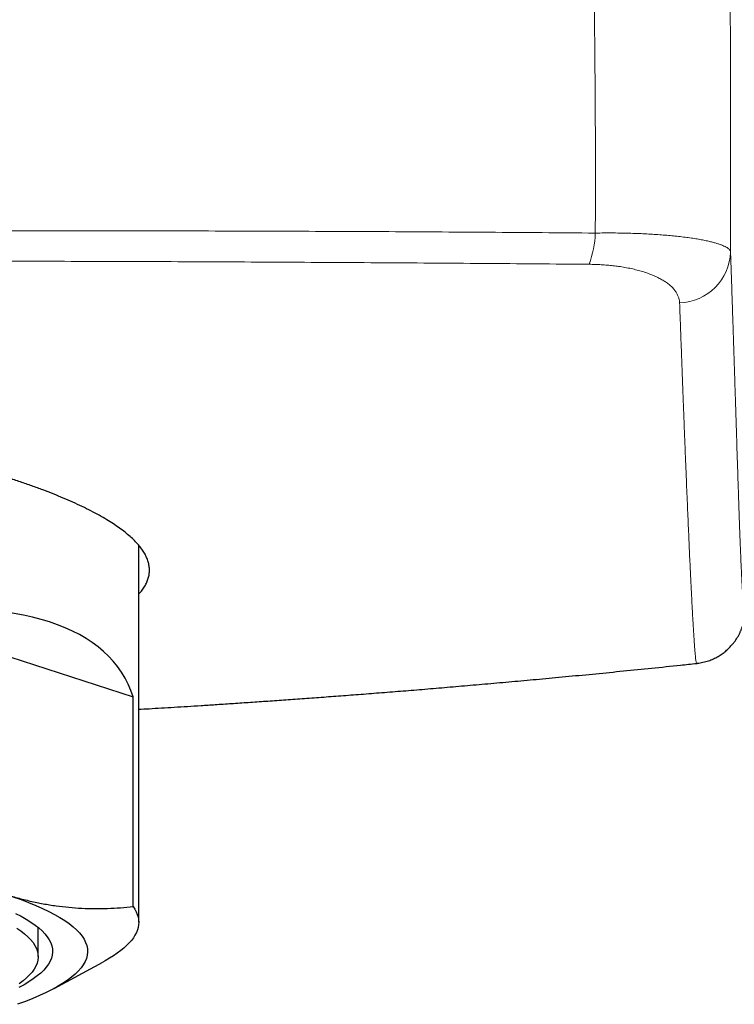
# Model space of a CAD drawing. Header units: millimetres. Extents: x 8 to 835, y 12 to 422.
# Tile 12 of 25: x 436 to 449, y 341 to 359. Entities that reach past the tile are written whole.
import ezdxf

# ---------------------------------------------------------------- set-up
doc = ezdxf.new("R2010")
doc.units = ezdxf.units.MM

msp = doc.modelspace()

# ---------------------------------------------------------------- linework, layer by layer
at = {"color": 7, "linetype": 'Continuous', "lineweight": 30}
for p, q in [((438.35, 342.073), (438.35, 349.073)), ((433.471, 347.805), (438.249, 346.256)), ((448.71, 346.88), (448.709, 346.88)), ((438.249, 342.365), (438.249, 346.256)), ((436.482, 341.435), (436.482, 341.978)), ((436.779, 340.844), (437.683, 341.334))]:
    msp.add_line(p, q, dxfattribs=at)
at = {"color": 7, "linetype": 'Continuous', "lineweight": 30, "flags": 128}
for points in [[(436.016, 342.547), (436.165, 342.494), (436.306, 342.44), (436.438, 342.385), (436.563, 342.33), (436.679, 342.275), (436.786, 342.219), (436.885, 342.162), (436.976, 342.105), (437.058, 342.048), (437.131, 341.99), (437.196, 341.932), (437.251, 341.874), (437.298, 341.815), (437.336, 341.757), (437.365, 341.698), (437.386, 341.639), (437.397, 341.58), (437.4, 341.52), (437.393, 341.461), (437.378, 341.402), (437.354, 341.343), (437.321, 341.285), (437.279, 341.226), (437.228, 341.168), (437.169, 341.109), (437.1, 341.051), (437.023, 340.994), (436.938, 340.937), (436.843, 340.88), (436.741, 340.824), (436.629, 340.768), (436.51, 340.712), (436.382, 340.658), (436.246, 340.603), (436.101, 340.55)], [(436.065, 342.238), (436.167, 342.184), (436.261, 342.131), (436.347, 342.077), (436.425, 342.022), (436.494, 341.967), (436.556, 341.912), (436.609, 341.857), (436.653, 341.801), (436.689, 341.745), (436.717, 341.689), (436.736, 341.633), (436.747, 341.577), (436.75, 341.521), (436.744, 341.465), (436.729, 341.409), (436.706, 341.353), (436.675, 341.297), (436.635, 341.241), (436.587, 341.186), (436.53, 341.131), (436.465, 341.076), (436.392, 341.021), (436.311, 340.966), (436.221, 340.913), (436.124, 340.859)], [(438.249, 342.365), (438.279, 342.317), (438.305, 342.268), (438.324, 342.22), (438.338, 342.172), (438.347, 342.123), (438.35, 342.075), (438.347, 342.026), (438.339, 341.978), (438.325, 341.93), (438.306, 341.881), (438.281, 341.833), (438.251, 341.785), (438.215, 341.737), (438.173, 341.689), (438.126, 341.641), (438.074, 341.594), (438.016, 341.546), (437.952, 341.499), (437.883, 341.452), (437.809, 341.406), (437.73, 341.359), (437.683, 341.334)], [(436.088, 341.966), (436.164, 341.913), (436.232, 341.859), (436.292, 341.805), (436.344, 341.751), (436.388, 341.697), (436.423, 341.642), (436.45, 341.588), (436.469, 341.533), (436.48, 341.478), (436.482, 341.423), (436.476, 341.368), (436.462, 341.313), (436.439, 341.258), (436.409, 341.204), (436.37, 341.149), (436.322, 341.095), (436.267, 341.041), (436.204, 340.987), (436.132, 340.933)]]:
    msp.add_lwpolyline(points, dxfattribs=at)
at = {"color": 252, "linetype": 'Continuous', "lineweight": 0}
for centre, radius, start, end in [((444.979, 354.928), 1.848, 339.7941, 358.1943), ((448.36, 354.551), 0.978, 271.9038, 358.1702)]:
    msp.add_arc(centre, radius, start, end, dxfattribs=at)
at = {"color": 7, "linetype": 'Continuous', "lineweight": 30}
msp.add_ellipse((424.4, 338.573), major_axis=(13.675, 8.072), ratio=0.34117, start_param=6.205013, end_param=6.947375, dxfattribs=at)
at = {"color": 252, "linetype": 'Continuous', "lineweight": 0}
for points, knots in [([(449.332, 360.169), (449.332, 359.969), (449.333, 359.571), (449.333, 358.976), (449.334, 358.382), (449.334, 357.802), (449.335, 357.236), (449.335, 356.684), (449.336, 356.181), (449.336, 355.726), (449.337, 355.32), (449.337, 354.917), (449.337, 354.652), (449.337, 354.52)], [0, 0, 0, 0, 0.103287, 0.206573, 0.309918, 0.413262, 0.510836, 0.608415, 0.705983, 0.779484, 0.853001, 0.92651, 1, 1, 1, 1]), ([(446.826, 354.869), (446.827, 355.035), (446.829, 355.367), (446.829, 355.869), (446.829, 356.374), (446.827, 356.913), (446.824, 357.486), (446.819, 358.094), (446.813, 358.704), (446.809, 359.112), (446.806, 359.316)], [0, 0, 0, 0, 0.114176, 0.228354, 0.342648, 0.456944, 0.592667, 0.728391, 0.864195, 1, 1, 1, 1]), ([(424.4, 354.901), (424.762, 354.901), (425.486, 354.902), (426.571, 354.902), (427.657, 354.903), (428.742, 354.904), (429.828, 354.906), (430.885, 354.907), (431.913, 354.909), (432.912, 354.91), (433.911, 354.911), (434.91, 354.912), (435.908, 354.912), (436.906, 354.912), (437.903, 354.911), (438.899, 354.909), (439.894, 354.907), (440.887, 354.904), (441.88, 354.9), (442.871, 354.896), (443.862, 354.89), (444.851, 354.884), (445.84, 354.877), (446.497, 354.872), (446.826, 354.869)], [0, 0, 0, 0, 0.048163, 0.096327, 0.14449, 0.192677, 0.240865, 0.289052, 0.333458, 0.377867, 0.422275, 0.466681, 0.511136, 0.555593, 0.600049, 0.644504, 0.688914, 0.733326, 0.777737, 0.822147, 0.86661, 0.911074, 0.955538, 1, 1, 1, 1]), ([(446.826, 354.869), (446.882, 354.87), (446.996, 354.871), (447.162, 354.871), (447.326, 354.869), (447.485, 354.865), (447.638, 354.86), (447.784, 354.853), (447.923, 354.845), (448.057, 354.836), (448.185, 354.825), (448.311, 354.813), (448.434, 354.799), (448.554, 354.784), (448.666, 354.768), (448.769, 354.75), (448.864, 354.732), (448.948, 354.714), (449.022, 354.695), (449.086, 354.677), (449.144, 354.658), (449.194, 354.638), (449.238, 354.618), (449.273, 354.598), (449.301, 354.578), (449.321, 354.558), (449.334, 354.539), (449.336, 354.526), (449.337, 354.52)], [0, 0, 0, 0, 0.037857, 0.075833, 0.113854, 0.15184, 0.189705, 0.226209, 0.262802, 0.299431, 0.336037, 0.372552, 0.413191, 0.453952, 0.494787, 0.535636, 0.57643, 0.617091, 0.655116, 0.693183, 0.731253, 0.769283, 0.808622, 0.848002, 0.887383, 0.926726, 0.963363, 1, 1, 1, 1]), ([(449.337, 354.52), (449.342, 354.4), (449.35, 354.161), (449.361, 353.814), (449.373, 353.477), (449.383, 353.151), (449.394, 352.835), (449.404, 352.529), (449.413, 352.234), (449.422, 351.948), (449.431, 351.673), (449.439, 351.408), (449.448, 351.154), (449.455, 350.91), (449.463, 350.676), (449.47, 350.452), (449.477, 350.236), (449.484, 350.03), (449.491, 349.832), (449.497, 349.645), (449.503, 349.468), (449.51, 349.3), (449.515, 349.142), (449.521, 348.993), (449.527, 348.854), (449.532, 348.726), (449.538, 348.607), (449.543, 348.497), (449.548, 348.397), (449.553, 348.306), (449.558, 348.224), (449.563, 348.151), (449.568, 348.087), (449.573, 348.03), (449.577, 347.982), (449.582, 347.942), (449.587, 347.907), (449.592, 347.879), (449.598, 347.861), (449.603, 347.855), (449.609, 347.861), (449.614, 347.878), (449.62, 347.907), (449.625, 347.947), (449.63, 347.997), (449.636, 348.058), (449.641, 348.128), (449.646, 348.207), (449.651, 348.294), (449.656, 348.389), (449.661, 348.492), (449.666, 348.601), (449.671, 348.73), (449.676, 348.88), (449.682, 349.053), (449.688, 349.246), (449.694, 349.46), (449.7, 349.684), (449.703, 349.836), (449.704, 349.906)], [0, 0, 0, 0, 0.014647, 0.029295, 0.043943, 0.05859, 0.073237, 0.087884, 0.102531, 0.117179, 0.131827, 0.146474, 0.16112, 0.175768, 0.190415, 0.205063, 0.21971, 0.234644, 0.249579, 0.264514, 0.279449, 0.294383, 0.309455, 0.324527, 0.3396, 0.354673, 0.369744, 0.384815, 0.399887, 0.414959, 0.430031, 0.445102, 0.460172, 0.475243, 0.490315, 0.505386, 0.520456, 0.539553, 0.55865, 0.577748, 0.596844, 0.616405, 0.635965, 0.655526, 0.675087, 0.694646, 0.714206, 0.733766, 0.753326, 0.772884, 0.792443, 0.812003, 0.831562, 0.857773, 0.883984, 0.910195, 0.941622, 0.973049, 1, 1, 1, 1]), ([(446.713, 354.289), (446.387, 354.292), (445.733, 354.297), (444.751, 354.305), (443.768, 354.312), (442.784, 354.318), (441.797, 354.324), (440.809, 354.33), (439.82, 354.334), (438.831, 354.339), (437.84, 354.342), (436.85, 354.345), (435.858, 354.347), (434.865, 354.349), (433.871, 354.35), (432.877, 354.351), (431.882, 354.351), (430.858, 354.351), (429.806, 354.351), (428.725, 354.351), (427.644, 354.35), (426.563, 354.35), (425.482, 354.349), (424.76, 354.349), (424.4, 354.349)], [0, 0, 0, 0, 0.044393, 0.088788, 0.133183, 0.177576, 0.22202, 0.266466, 0.310912, 0.355356, 0.39975, 0.444146, 0.488542, 0.532936, 0.57738, 0.621826, 0.666272, 0.710717, 0.758917, 0.807119, 0.85532, 0.903546, 0.951773, 1, 1, 1, 1]), ([(448.392, 353.573), (448.391, 353.586), (448.389, 353.613), (448.38, 353.657), (448.363, 353.706), (448.336, 353.759), (448.3, 353.811), (448.254, 353.862), (448.198, 353.913), (448.135, 353.96), (448.064, 354.004), (447.987, 354.045), (447.901, 354.084), (447.807, 354.121), (447.707, 354.154), (447.602, 354.183), (447.494, 354.209), (447.379, 354.232), (447.265, 354.25), (447.155, 354.264), (447.049, 354.274), (446.939, 354.282), (446.827, 354.287), (446.751, 354.289), (446.713, 354.289)], [0, 0, 0, 0, 0.039365, 0.07873, 0.132775, 0.186992, 0.24127, 0.295517, 0.349662, 0.40366, 0.452568, 0.501638, 0.550732, 0.59974, 0.648596, 0.692365, 0.736255, 0.780121, 0.823858, 0.859004, 0.89429, 0.929612, 0.964874, 1, 1, 1, 1]), ([(448.709, 346.88), (448.709, 346.88), (448.708, 346.878), (448.705, 346.884), (448.7, 346.899), (448.695, 346.927), (448.69, 346.965), (448.684, 347.016), (448.679, 347.078), (448.673, 347.148), (448.667, 347.223), (448.662, 347.3), (448.656, 347.386), (448.65, 347.48), (448.644, 347.584), (448.637, 347.697), (448.63, 347.82), (448.623, 347.953), (448.616, 348.095), (448.608, 348.248), (448.6, 348.411), (448.592, 348.585), (448.583, 348.769), (448.574, 348.964), (448.565, 349.169), (448.556, 349.384), (448.546, 349.611), (448.536, 349.847), (448.525, 350.095), (448.515, 350.353), (448.504, 350.623), (448.492, 350.903), (448.481, 351.194), (448.469, 351.495), (448.457, 351.81), (448.444, 352.138), (448.432, 352.479), (448.419, 352.832), (448.405, 353.196), (448.397, 353.447), (448.392, 353.573)], [0, 0, 0, 0, 0.000659, 0.032413, 0.064166, 0.095919, 0.127673, 0.159428, 0.191182, 0.222936, 0.24834, 0.273745, 0.29915, 0.324554, 0.349958, 0.375628, 0.401299, 0.42697, 0.452641, 0.478311, 0.504267, 0.530225, 0.556183, 0.582141, 0.608097, 0.634054, 0.660012, 0.685971, 0.711929, 0.737886, 0.763843, 0.789802, 0.815762, 0.84172, 0.867678, 0.894141, 0.920606, 0.947072, 0.973537, 1, 1, 1, 1])]:
    msp.add_open_spline(points, degree=3, knots=knots, dxfattribs=at)
at = {"color": 7, "linetype": 'Continuous', "lineweight": 30}
for points, knots in [([(438.35, 348.165), (438.352, 348.167), (438.377, 348.192), (438.415, 348.241), (438.465, 348.313), (438.503, 348.386), (438.53, 348.459), (438.546, 348.533), (438.552, 348.609), (438.546, 348.686), (438.528, 348.766), (438.499, 348.846), (438.458, 348.925), (438.407, 349.003), (438.345, 349.081), (438.274, 349.158), (438.191, 349.236), (438.099, 349.313), (437.995, 349.391), (437.882, 349.469), (437.756, 349.548), (437.617, 349.629), (437.465, 349.71), (437.301, 349.791), (437.13, 349.871), (436.951, 349.949), (436.766, 350.025), (436.571, 350.1), (436.368, 350.175), (436.154, 350.249), (435.932, 350.322), (435.702, 350.394), (435.458, 350.467), (435.202, 350.539), (434.932, 350.612), (434.653, 350.683), (434.37, 350.751), (434.084, 350.817), (433.795, 350.881), (433.498, 350.942), (433.195, 351.002), (432.885, 351.061), (432.568, 351.117), (432.246, 351.172), (431.911, 351.225), (431.565, 351.278), (431.207, 351.328), (430.843, 351.377), (430.48, 351.422), (430.118, 351.464), (429.758, 351.502), (429.393, 351.539), (429.025, 351.573), (428.654, 351.604), (428.279, 351.633), (427.901, 351.659), (427.514, 351.683), (427.117, 351.704), (426.712, 351.723), (426.305, 351.739), (425.908, 351.751), (425.523, 351.76), (425.149, 351.767), (424.775, 351.771), (424.525, 351.771), (424.4, 351.772)], [0, 0, 0, 0, 0.001146, 0.017026, 0.0329, 0.048774, 0.064654, 0.080534, 0.096408, 0.113098, 0.129796, 0.146494, 0.163185, 0.179052, 0.194925, 0.210798, 0.226665, 0.242532, 0.258405, 0.274278, 0.290145, 0.306827, 0.323516, 0.340205, 0.356886, 0.372767, 0.388654, 0.404541, 0.420422, 0.436303, 0.45219, 0.468077, 0.483958, 0.500653, 0.517354, 0.534056, 0.55075, 0.566662, 0.582579, 0.598497, 0.614408, 0.63032, 0.646238, 0.662155, 0.678067, 0.694797, 0.711535, 0.728273, 0.745003, 0.760903, 0.776808, 0.792714, 0.808614, 0.824514, 0.840419, 0.856325, 0.872225, 0.888947, 0.905677, 0.922406, 0.939129, 0.954344, 0.969564, 0.984785, 1, 1, 1, 1]), ([(448.709, 346.88), (448.713, 346.88), (448.735, 346.882), (448.774, 346.888), (448.826, 346.899), (448.877, 346.912), (448.927, 346.927), (448.974, 346.945), (449.02, 346.964), (449.064, 346.985), (449.105, 347.008), (449.145, 347.032), (449.182, 347.057), (449.217, 347.083), (449.249, 347.109), (449.28, 347.136), (449.308, 347.163), (449.334, 347.19), (449.358, 347.216), (449.381, 347.243), (449.401, 347.269), (449.421, 347.295), (449.438, 347.32), (449.455, 347.346), (449.47, 347.37), (449.483, 347.394), (449.496, 347.418), (449.508, 347.442), (449.519, 347.465), (449.529, 347.487), (449.538, 347.509), (449.546, 347.531), (449.554, 347.552), (449.561, 347.573), (449.568, 347.594), (449.574, 347.614), (449.579, 347.635), (449.585, 347.655), (449.589, 347.675), (449.594, 347.695), (449.598, 347.716), (449.602, 347.738), (449.606, 347.761), (449.61, 347.785), (449.614, 347.813), (449.618, 347.847), (449.623, 347.894), (449.629, 347.948), (449.633, 348.007), (449.638, 348.063), (449.642, 348.121), (449.645, 348.181), (449.649, 348.244), (449.652, 348.309), (449.656, 348.378), (449.659, 348.45), (449.663, 348.526), (449.666, 348.606), (449.669, 348.691), (449.673, 348.781), (449.676, 348.876), (449.68, 348.976), (449.683, 349.083), (449.687, 349.195), (449.69, 349.312), (449.693, 349.437), (449.697, 349.569), (449.7, 349.709), (449.703, 349.82), (449.704, 349.887), (449.704, 349.902)], [0, 0, 0, 0, 0.000426, 0.002356, 0.00428, 0.006198, 0.008109, 0.010014, 0.011914, 0.013809, 0.015699, 0.017587, 0.019474, 0.021363, 0.023257, 0.025162, 0.027084, 0.029029, 0.031005, 0.033022, 0.03509, 0.037218, 0.039421, 0.041709, 0.044098, 0.046604, 0.049244, 0.052036, 0.055002, 0.058167, 0.061557, 0.065203, 0.069141, 0.073411, 0.078063, 0.083151, 0.088746, 0.094928, 0.101799, 0.109488, 0.118161, 0.128037, 0.139424, 0.152348, 0.168267, 0.18807, 0.214651, 0.25741, 0.290106, 0.320518, 0.352799, 0.383772, 0.414326, 0.444817, 0.475422, 0.506324, 0.537669, 0.569586, 0.602201, 0.635647, 0.67007, 0.705658, 0.742061, 0.779415, 0.817848, 0.857513, 0.898601, 0.94135, 0.986073, 1, 1, 1, 1]), ([(438.35, 346.028), (438.414, 346.031), (438.554, 346.039), (438.773, 346.053), (439.011, 346.067), (439.256, 346.082), (439.51, 346.098), (439.783, 346.116), (440.075, 346.135), (440.388, 346.156), (440.711, 346.178), (441.044, 346.201), (441.388, 346.226), (441.742, 346.252), (442.106, 346.279), (442.481, 346.307), (442.866, 346.338), (443.261, 346.369), (443.666, 346.402), (444.082, 346.437), (444.508, 346.474), (444.945, 346.512), (445.391, 346.552), (445.856, 346.595), (446.338, 346.64), (446.84, 346.688), (447.352, 346.739), (447.876, 346.792), (448.329, 346.839), (448.609, 346.869), (448.709, 346.88)], [0, 0, 0, 0, 0.018495, 0.040576, 0.063457, 0.08714, 0.111623, 0.136906, 0.16607, 0.196231, 0.22739, 0.259545, 0.292699, 0.326849, 0.361998, 0.398143, 0.435287, 0.473428, 0.512567, 0.552704, 0.593839, 0.635973, 0.679105, 0.723236, 0.770541, 0.818942, 0.86844, 0.919035, 0.970729, 1, 1, 1, 1]), ([(435.86, 342.599), (435.939, 342.574), (436.099, 342.525), (436.338, 342.465), (436.577, 342.415), (436.816, 342.377), (437.055, 342.349), (437.295, 342.332), (437.534, 342.325), (437.773, 342.328), (438.012, 342.341), (438.17, 342.357), (438.249, 342.365)], [0, 0, 0, 0, 0.099416, 0.198868, 0.298334, 0.39779, 0.49721, 0.597746, 0.698309, 0.798886, 0.899457, 1, 1, 1, 1])]:
    msp.add_open_spline(points, degree=3, knots=knots, dxfattribs=at)

doc.saveas('drawing.dxf')
